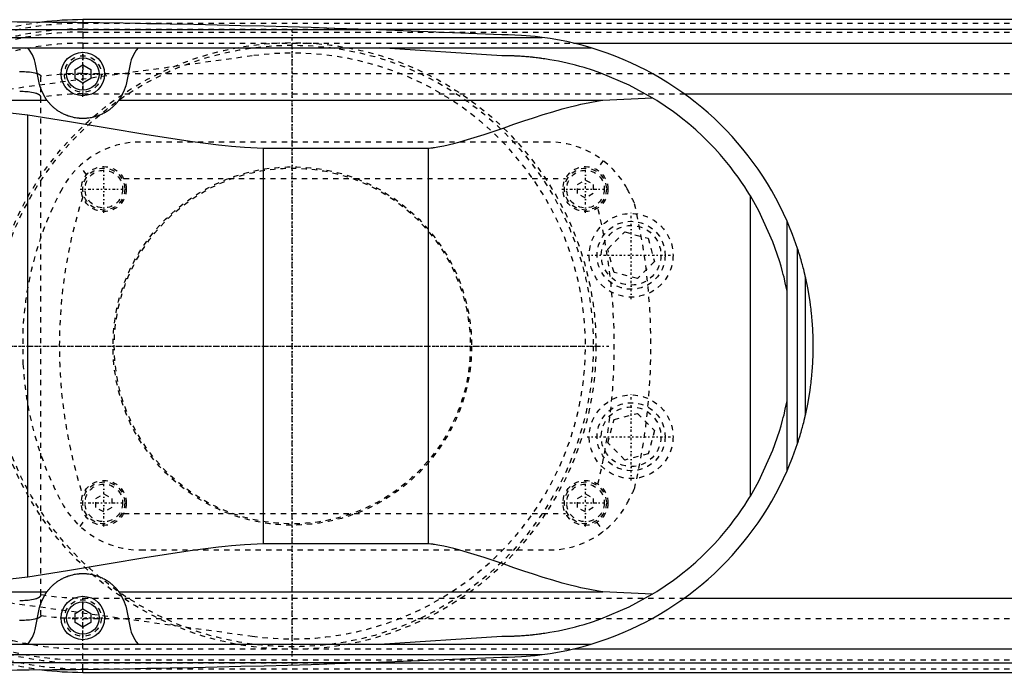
# Model space of a CAD drawing. Extents: x -702 to 174, y -90 to 90.
# Tile 9 of 13: x -452 to -264, y -62 to 62. Entities that reach past the tile are written whole.
import ezdxf

# ---------------------------------------------------------------- set-up
doc = ezdxf.new("R2010")
doc.units = 0
doc.linetypes.add('CENTER', pattern=[1.5, 0.45, -0.5, 0.05, -0.5])
doc.linetypes.add('DASHED', pattern=[2, 1, -1])
for name, color, linetype in [('AM_0', 7, 'CONTINUOUS'), ('AM_3', 7, 'DASHED'), ('AM_7', 7, 'CENTER')]:
    doc.layers.add(name, color=color, linetype=linetype)

msp = doc.modelspace()

# ---------------------------------------------------------------- linework, layer by layer
at = {"layer": 'AM_0', "color": 7, "linetype": 'CONTINUOUS'}
for p, q in [((50, 62.39), (-440, 62.39)), ((-440, 62.39), (-440, 61.82)), ((-531.04, 60.5), (-385.14, 60.5)), ((-387.95, 60.6), (50, 60.6)), ((-360, 59.5), (-385.14, 60.5)), ((-562.76, 59), (-352.3, 59)), ((-594.4, 57), (-342.93, 57)), ((-360, 55.5), (-383.32, 57)), ((-346.27, 57.89), (50, 57.89)), ((-448.33, 50.31), (-449.12, 54.2)), ((-441.5, 52.87), (-440, 53.73)), ((-441.5, 51.13), (-441.5, 52.87)), ((-440, 53.73), (-438.5, 52.87)), ((-438.5, 52.87), (-438.5, 51.13)), ((-430.88, 54.2), (-431.67, 50.31)), ((-440, 50.27), (-441.5, 51.13)), ((-438.5, 51.13), (-440, 50.27)), ((-340.66, 47), (-331.25, 47.47)), ((-325.1, 48.19), (50, 48.19)), ((-483.81, 47), (-446.87, 47)), ((-433.13, 47), (-340.66, 47)), ((-450.5, -44.22), (-450.5, 44.22)), ((-405.5, 37.8), (-374, 37.8)), ((-405.5, -37.8), (-405.5, 37.8)), ((-374, -37.8), (-374, 37.8)), ((-312.5, -28.71), (-312.5, 28.71)), ((-305.5, -23.87), (-305.5, 23.87)), ((-303.5, -18.65), (-303.5, 18.65)), ((-302, -13.28), (-302, 13.28)), ((-374, -37.8), (-405.5, -37.8)), ((-483.81, -47), (-446.87, -47)), ((-433.13, -47), (-340.66, -47)), ((-331.25, -47.47), (-340.66, -47)), ((-325.1, -48.19), (50, -48.19)), ((-449.12, -54.2), (-448.33, -50.31)), ((-441.5, -51.13), (-440, -50.27)), ((-440, -50.27), (-438.5, -51.13)), ((-431.67, -50.31), (-430.88, -54.2)), ((-441.5, -52.87), (-441.5, -51.13)), ((-438.5, -51.13), (-438.5, -52.87)), ((-440, -53.73), (-441.5, -52.87)), ((-438.5, -52.87), (-440, -53.73)), ((-383.32, -57), (-360, -55.5)), ((-594.4, -57), (-342.93, -57)), ((-346.27, -57.89), (50, -57.89)), ((-562.76, -59), (-352.3, -59)), ((-385.14, -60.5), (-360, -59.5)), ((-531.04, -60.5), (-385.14, -60.5)), ((-440, -62.39), (-440, -61.82)), ((-387.95, -60.6), (50, -60.6)), ((-440, -62.39), (50, -62.39))]:
    msp.add_line(p, q, dxfattribs=at)
for points in [[(-385.14, 60.5, 0), (-387.39, 60.58, 0), (-391.88, 60.72, 0), (-396.37, 60.86, 0), (-398.61, 60.93, 0), (-400.86, 61, 0), (-405.35, 61.12, 0), (-409.84, 61.24, 0), (-414.33, 61.34, 0), (-418.83, 61.44, 0), (-423.32, 61.53, 0), (-425.56, 61.58, 0), (-427.81, 61.62, 0), (-432.3, 61.69, 0), (-436.8, 61.76, 0), (-441.29, 61.82, 0), (-445.78, 61.87, 0), (-450.27, 61.91, 0), (-452.52, 61.93, 0), (-454.77, 61.95, 0), (-459.26, 61.97, 0), (-463.75, 61.99, 0), (-466, 62, 0)], [(-352.3, 59, 0), (-353.62, 59.16, 0), (-356.22, 59.38, 0), (-358.77, 59.49, 0), (-360, 59.5, 0)], [(-342.93, 57, 0), (-344.47, 57.44, 0), (-347.58, 58.19, 0), (-350.72, 58.77, 0), (-352.3, 59, 0)], [(-449.12, 54.2, 0), (-449.25, 54.71, 0), (-449.64, 55.69, 0), (-450.19, 56.59, 0), (-450.53, 57, 0)], [(-429.47, 57, 0), (-429.81, 56.59, 0), (-430.36, 55.69, 0), (-430.75, 54.71, 0), (-430.88, 54.2, 0)], [(-331.25, 47.47, 0), (-335.67, 49.88, 0), (-341.08, 52.17, 0), (-342.67, 52.72, 0), (-344.27, 53.22, 0), (-345.07, 53.46, 0), (-345.88, 53.68, 0), (-347.51, 54.08, 0), (-349.16, 54.43, 0), (-350.81, 54.73, 0), (-351.78, 54.89, 0), (-352.05, 54.93, 0), (-352.33, 54.97, 0), (-352.47, 54.99, 0), (-352.61, 55.01, 0), (-352.88, 55.04, 0), (-353.16, 55.08, 0), (-353.44, 55.11, 0), (-353.72, 55.14, 0), (-354, 55.17, 0), (-354.13, 55.19, 0), (-354.27, 55.2, 0), (-354.55, 55.23, 0), (-354.83, 55.26, 0), (-354.97, 55.27, 0), (-355.11, 55.28, 0), (-355.39, 55.31, 0), (-355.67, 55.33, 0), (-355.81, 55.34, 0), (-355.95, 55.35, 0), (-356.23, 55.37, 0), (-356.5, 55.39, 0), (-356.78, 55.41, 0), (-357.06, 55.42, 0), (-357.34, 55.44, 0), (-357.48, 55.44, 0), (-357.62, 55.45, 0), (-357.9, 55.46, 0), (-358.18, 55.47, 0), (-358.46, 55.48, 0), (-358.62, 55.48, 0), (-358.67, 55.48, 0), (-358.72, 55.49, 0), (-358.74, 55.49, 0), (-358.76, 55.49, 0), (-358.81, 55.49, 0), (-358.86, 55.49, 0), (-358.9, 55.49, 0), (-358.95, 55.49, 0), (-359, 55.49, 0), (-359.02, 55.49, 0), (-359.04, 55.49, 0), (-359.09, 55.49, 0), (-359.14, 55.49, 0), (-359.16, 55.49, 0), (-359.18, 55.49, 0), (-359.23, 55.49, 0), (-359.28, 55.5, 0), (-359.3, 55.5, 0), (-359.32, 55.5, 0), (-359.37, 55.5, 0), (-359.42, 55.5, 0), (-359.46, 55.5, 0), (-359.51, 55.5, 0), (-359.56, 55.5, 0), (-359.58, 55.5, 0), (-359.6, 55.5, 0), (-359.65, 55.5, 0), (-359.7, 55.5, 0), (-359.74, 55.5, 0), (-359.79, 55.5, 0), (-359.84, 55.5, 0), (-359.86, 55.5, 0), (-359.88, 55.5, 0), (-359.93, 55.5, 0), (-359.98, 55.5, 0), (-360, 55.5, 0)], [(-446.87, 47, 0), (-447.21, 47.5, 0), (-447.78, 48.57, 0), (-448.19, 49.72, 0), (-448.33, 50.31, 0)], [(-431.67, 50.31, 0), (-431.81, 49.72, 0), (-432.22, 48.57, 0), (-432.79, 47.5, 0), (-433.13, 47, 0)], [(-312.5, 28.71, 0), (-312.67, 28.99, 0), (-313.09, 29.66, 0), (-313.59, 30.43, 0), (-313.87, 30.85, 0), (-314.17, 31.3, 0), (-314.83, 32.25, 0), (-315.57, 33.26, 0), (-316.39, 34.33, 0), (-317.29, 35.44, 0), (-318.26, 36.58, 0), (-318.78, 37.16, 0), (-319.31, 37.74, 0), (-320.44, 38.92, 0), (-321.64, 40.11, 0), (-322.92, 41.3, 0), (-324.27, 42.47, 0), (-325.7, 43.63, 0), (-326.44, 44.2, 0), (-327.2, 44.77, 0), (-328.77, 45.88, 0), (-330.4, 46.95, 0), (-331.25, 47.47, 0)], [(-483.81, 47, 0), (-478.39, 46.72, 0), (-467.37, 45.92, 0), (-456.16, 44.84, 0), (-450.5, 44.22, 0)], [(-433.13, 47, 0), (-433.14, 46.98, 0), (-433.17, 46.93, 0), (-433.21, 46.89, 0), (-433.23, 46.86, 0), (-433.25, 46.84, 0), (-433.29, 46.78, 0), (-433.33, 46.73, 0), (-433.38, 46.67, 0), (-433.43, 46.61, 0), (-433.48, 46.55, 0), (-433.51, 46.51, 0), (-433.54, 46.48, 0), (-433.6, 46.41, 0), (-433.66, 46.34, 0), (-433.72, 46.27, 0), (-433.79, 46.19, 0), (-433.87, 46.11, 0), (-433.9, 46.08, 0), (-433.94, 46.04, 0), (-434.02, 45.96, 0), (-434.11, 45.87, 0), (-434.15, 45.83, 0), (-434.2, 45.79, 0), (-434.29, 45.71, 0), (-434.38, 45.62, 0), (-434.43, 45.58, 0), (-434.48, 45.53, 0), (-434.59, 45.45, 0), (-434.7, 45.36, 0), (-434.81, 45.27, 0), (-434.93, 45.18, 0), (-435.05, 45.09, 0), (-435.11, 45.05, 0), (-435.17, 45.01, 0), (-435.3, 44.92, 0), (-435.43, 44.83, 0), (-435.57, 44.75, 0), (-435.71, 44.66, 0), (-435.86, 44.58, 0), (-435.93, 44.54, 0), (-436.01, 44.5, 0), (-436.16, 44.42, 0), (-436.32, 44.34, 0), (-436.48, 44.26, 0), (-436.65, 44.19, 0), (-436.83, 44.11, 0), (-436.92, 44.08, 0), (-437.01, 44.04, 0), (-437.2, 43.97, 0), (-437.39, 43.91, 0), (-437.59, 43.85, 0), (-437.79, 43.79, 0), (-438, 43.74, 0), (-438.1, 43.72, 0), (-438.2, 43.69, 0), (-438.41, 43.65, 0), (-438.62, 43.61, 0), (-438.84, 43.58, 0), (-439.05, 43.55, 0), (-439.26, 43.53, 0), (-439.37, 43.52, 0), (-439.48, 43.52, 0), (-439.69, 43.51, 0), (-439.9, 43.5, 0), (-440, 43.5, 0), (-440.1, 43.5, 0), (-440.31, 43.51, 0), (-440.52, 43.52, 0), (-440.63, 43.52, 0), (-440.74, 43.53, 0), (-440.95, 43.55, 0), (-441.16, 43.58, 0), (-441.38, 43.61, 0), (-441.59, 43.65, 0), (-441.8, 43.69, 0), (-441.9, 43.72, 0), (-442, 43.74, 0), (-442.21, 43.79, 0), (-442.41, 43.85, 0), (-442.61, 43.91, 0), (-442.8, 43.97, 0), (-442.99, 44.04, 0), (-443.08, 44.08, 0), (-443.17, 44.11, 0), (-443.35, 44.19, 0), (-443.52, 44.26, 0), (-443.68, 44.34, 0), (-443.84, 44.42, 0), (-443.99, 44.5, 0), (-444.07, 44.54, 0), (-444.14, 44.58, 0), (-444.29, 44.66, 0), (-444.43, 44.75, 0), (-444.57, 44.83, 0), (-444.7, 44.92, 0), (-444.83, 45.01, 0), (-444.89, 45.05, 0), (-444.95, 45.09, 0), (-445.07, 45.18, 0), (-445.19, 45.27, 0), (-445.3, 45.36, 0), (-445.41, 45.45, 0), (-445.52, 45.53, 0), (-445.57, 45.58, 0), (-445.62, 45.62, 0), (-445.71, 45.71, 0), (-445.8, 45.79, 0), (-445.85, 45.83, 0), (-445.89, 45.87, 0), (-445.98, 45.96, 0), (-446.06, 46.04, 0), (-446.1, 46.08, 0), (-446.13, 46.11, 0), (-446.21, 46.19, 0), (-446.28, 46.27, 0), (-446.34, 46.34, 0), (-446.4, 46.41, 0), (-446.46, 46.48, 0), (-446.49, 46.51, 0), (-446.52, 46.55, 0), (-446.57, 46.61, 0), (-446.62, 46.67, 0), (-446.67, 46.73, 0), (-446.71, 46.78, 0), (-446.75, 46.84, 0), (-446.77, 46.86, 0), (-446.79, 46.89, 0), (-446.83, 46.93, 0), (-446.86, 46.98, 0), (-446.87, 47, 0)], [(-374, 37.8, 0), (-373.84, 37.82, 0), (-373.51, 37.86, 0), (-373.18, 37.91, 0), (-373.02, 37.93, 0), (-372.85, 37.96, 0), (-372.53, 38.01, 0), (-372.2, 38.06, 0), (-371.06, 38.28, 0), (-369.12, 38.73, 0), (-368.16, 38.99, 0), (-367.2, 39.26, 0), (-365.27, 39.84, 0), (-363.36, 40.46, 0), (-361.45, 41.09, 0), (-359.56, 41.74, 0), (-357.67, 42.39, 0), (-356.73, 42.71, 0), (-355.79, 43.02, 0), (-353.92, 43.64, 0), (-352.08, 44.24, 0), (-350.25, 44.8, 0), (-348.44, 45.32, 0), (-346.66, 45.79, 0), (-345.78, 46.01, 0), (-344.91, 46.22, 0), (-343.18, 46.58, 0), (-341.49, 46.88, 0), (-340.66, 47, 0)], [(-450.5, 44.22, 0), (-442.95, 43.01, 0), (-427.81, 40.46, 0), (-419.04, 39.12, 0), (-416.55, 38.79, 0), (-414.08, 38.49, 0), (-412.84, 38.35, 0), (-411.61, 38.23, 0), (-409.16, 38.02, 0), (-406.72, 37.86, 0), (-405.5, 37.8, 0)], [(-305.5, 10.49, 0), (-305.61, 11.02, 0), (-305.83, 12.09, 0), (-306.08, 13.15, 0), (-306.21, 13.68, 0), (-306.35, 14.21, 0), (-306.64, 15.26, 0), (-306.95, 16.3, 0), (-308.19, 19.91, 0), (-310.89, 25.86, 0), (-312.5, 28.71, 0)], [(-303.5, 18.65, 0), (-303.8, 19.54, 0), (-304.44, 21.29, 0), (-305.13, 23.02, 0), (-305.5, 23.87, 0)], [(-302, 13.28, 0), (-302, 13.28, 0), (-302, 13.28, 0), (-302, 13.28, 0), (-302, 13.28, 0), (-302, 13.28, 0), (-302, 13.28, 0), (-302, 13.29, 0), (-302, 13.29, 0), (-302, 13.29, 0), (-302, 13.29, 0), (-302, 13.29, 0), (-302, 13.29, 0), (-302, 13.3, 0), (-302.01, 13.3, 0), (-302.01, 13.3, 0), (-302.01, 13.31, 0), (-302.01, 13.31, 0), (-302.01, 13.31, 0), (-302.01, 13.31, 0), (-302.01, 13.31, 0), (-302.01, 13.32, 0), (-302.01, 13.32, 0), (-302.01, 13.33, 0), (-302.02, 13.35, 0), (-302.02, 13.38, 0), (-302.03, 13.41, 0), (-302.04, 13.45, 0), (-302.05, 13.48, 0), (-302.05, 13.5, 0), (-302.06, 13.52, 0), (-302.06, 13.56, 0), (-302.07, 13.59, 0), (-302.08, 13.63, 0), (-302.09, 13.67, 0), (-302.1, 13.71, 0), (-302.11, 13.74, 0), (-302.11, 13.76, 0), (-302.12, 13.8, 0), (-302.13, 13.84, 0), (-302.14, 13.87, 0), (-302.14, 13.89, 0), (-302.16, 13.94, 0), (-302.17, 13.98, 0), (-302.17, 14.01, 0), (-302.18, 14.03, 0), (-302.19, 14.08, 0), (-302.2, 14.13, 0), (-302.25, 14.31, 0), (-302.32, 14.62, 0), (-302.4, 14.93, 0), (-302.48, 15.24, 0), (-302.57, 15.54, 0), (-302.61, 15.7, 0), (-302.65, 15.85, 0), (-302.74, 16.17, 0), (-302.83, 16.49, 0), (-302.93, 16.81, 0), (-303.02, 17.14, 0), (-303.12, 17.48, 0), (-303.18, 17.64, 0), (-303.23, 17.81, 0), (-303.33, 18.15, 0), (-303.44, 18.49, 0), (-303.5, 18.65, 0)], [(-300.5, 0, 0), (-300.5, 0.01, 0), (-300.5, 0.03, 0), (-300.5, 0.05, 0), (-300.5, 0.06, 0), (-300.5, 0.07, 0), (-300.5, 0.09, 0), (-300.5, 0.11, 0), (-300.5, 0.13, 0), (-300.5, 0.15, 0), (-300.5, 0.18, 0), (-300.5, 0.19, 0), (-300.5, 0.2, 0), (-300.5, 0.22, 0), (-300.5, 0.24, 0), (-300.5, 0.26, 0), (-300.5, 0.28, 0), (-300.5, 0.3, 0), (-300.5, 0.31, 0), (-300.5, 0.32, 0), (-300.5, 0.34, 0), (-300.5, 0.36, 0), (-300.5, 0.37, 0), (-300.5, 0.38, 0), (-300.5, 0.4, 0), (-300.5, 0.42, 0), (-300.5, 0.43, 0), (-300.5, 0.44, 0), (-300.5, 0.46, 0), (-300.5, 0.49, 0), (-300.5, 0.51, 0), (-300.5, 0.53, 0), (-300.5, 0.55, 0), (-300.5, 0.56, 0), (-300.5, 0.57, 0), (-300.5, 0.59, 0), (-300.5, 0.61, 0), (-300.5, 0.68, 0), (-300.51, 0.81, 0), (-300.51, 0.93, 0), (-300.51, 1.05, 0), (-300.51, 1.12, 0), (-300.51, 1.18, 0), (-300.51, 1.3, 0), (-300.52, 1.43, 0), (-300.52, 1.55, 0), (-300.52, 1.67, 0), (-300.53, 1.8, 0), (-300.53, 1.86, 0), (-300.53, 1.92, 0), (-300.54, 2.05, 0), (-300.54, 2.17, 0), (-300.54, 2.23, 0), (-300.54, 2.29, 0), (-300.55, 2.42, 0), (-300.55, 2.54, 0), (-300.56, 2.6, 0), (-300.56, 2.66, 0), (-300.57, 2.79, 0), (-300.57, 2.91, 0), (-300.58, 3.04, 0), (-300.58, 3.16, 0), (-300.59, 3.28, 0), (-300.59, 3.35, 0), (-300.6, 3.41, 0), (-300.6, 3.53, 0), (-300.61, 3.65, 0), (-300.64, 4.09, 0), (-300.7, 4.83, 0), (-300.76, 5.57, 0), (-300.84, 6.31, 0), (-300.88, 6.68, 0), (-300.92, 7.05, 0), (-301.01, 7.79, 0), (-301.11, 8.52, 0), (-301.54, 11.09, 0), (-302, 13.28, 0)], [(-302, -13.28, 0), (-301.54, -11.09, 0), (-301.11, -8.52, 0), (-301.01, -7.79, 0), (-300.92, -7.05, 0), (-300.88, -6.68, 0), (-300.84, -6.31, 0), (-300.76, -5.57, 0), (-300.7, -4.83, 0), (-300.64, -4.09, 0), (-300.61, -3.65, 0), (-300.6, -3.53, 0), (-300.6, -3.41, 0), (-300.59, -3.35, 0), (-300.59, -3.28, 0), (-300.58, -3.16, 0), (-300.58, -3.04, 0), (-300.57, -2.91, 0), (-300.57, -2.79, 0), (-300.56, -2.66, 0), (-300.56, -2.6, 0), (-300.55, -2.54, 0), (-300.55, -2.42, 0), (-300.54, -2.29, 0), (-300.54, -2.23, 0), (-300.54, -2.17, 0), (-300.54, -2.05, 0), (-300.53, -1.92, 0), (-300.53, -1.86, 0), (-300.53, -1.8, 0), (-300.52, -1.67, 0), (-300.52, -1.55, 0), (-300.52, -1.43, 0), (-300.51, -1.3, 0), (-300.51, -1.18, 0), (-300.51, -1.12, 0), (-300.51, -1.05, 0), (-300.51, -0.93, 0), (-300.51, -0.81, 0), (-300.5, -0.68, 0), (-300.5, -0.56, 0), (-300.5, -0.49, 0), (-300.5, -0.46, 0), (-300.5, -0.44, 0), (-300.5, -0.43, 0), (-300.5, -0.42, 0), (-300.5, -0.4, 0), (-300.5, -0.38, 0), (-300.5, -0.37, 0), (-300.5, -0.36, 0), (-300.5, -0.34, 0), (-300.5, -0.32, 0), (-300.5, -0.31, 0), (-300.5, -0.3, 0), (-300.5, -0.28, 0), (-300.5, -0.26, 0), (-300.5, -0.24, 0), (-300.5, -0.22, 0), (-300.5, -0.2, 0), (-300.5, -0.19, 0), (-300.5, -0.18, 0), (-300.5, -0.15, 0), (-300.5, -0.13, 0), (-300.5, -0.11, 0), (-300.5, -0.09, 0), (-300.5, -0.07, 0), (-300.5, -0.06, 0), (-300.5, -0.05, 0), (-300.5, -0.03, 0), (-300.5, -0.01, 0), (-300.5, 0, 0)], [(-312.5, -28.71, 0), (-310.89, -25.86, 0), (-308.19, -19.91, 0), (-306.95, -16.3, 0), (-306.64, -15.26, 0), (-306.35, -14.21, 0), (-306.21, -13.68, 0), (-306.08, -13.15, 0), (-305.83, -12.09, 0), (-305.61, -11.02, 0), (-305.5, -10.49, 0)], [(-303.5, -18.65, 0), (-303.44, -18.49, 0), (-303.33, -18.15, 0), (-303.23, -17.81, 0), (-303.18, -17.64, 0), (-303.12, -17.48, 0), (-303.02, -17.14, 0), (-302.93, -16.81, 0), (-302.83, -16.49, 0), (-302.74, -16.17, 0), (-302.65, -15.85, 0), (-302.61, -15.7, 0), (-302.57, -15.54, 0), (-302.48, -15.24, 0), (-302.4, -14.93, 0), (-302.32, -14.62, 0), (-302.25, -14.31, 0), (-302.2, -14.13, 0), (-302.19, -14.08, 0), (-302.18, -14.03, 0), (-302.17, -14.01, 0), (-302.17, -13.98, 0), (-302.16, -13.94, 0), (-302.14, -13.89, 0), (-302.14, -13.87, 0), (-302.13, -13.84, 0), (-302.12, -13.8, 0), (-302.11, -13.76, 0), (-302.11, -13.74, 0), (-302.1, -13.71, 0), (-302.09, -13.67, 0), (-302.08, -13.63, 0), (-302.07, -13.59, 0), (-302.06, -13.56, 0), (-302.06, -13.52, 0), (-302.05, -13.5, 0), (-302.05, -13.48, 0), (-302.04, -13.45, 0), (-302.03, -13.41, 0), (-302.02, -13.38, 0), (-302.02, -13.35, 0), (-302.01, -13.33, 0), (-302.01, -13.32, 0), (-302.01, -13.32, 0), (-302.01, -13.31, 0), (-302.01, -13.31, 0), (-302.01, -13.31, 0), (-302.01, -13.31, 0), (-302.01, -13.31, 0), (-302.01, -13.3, 0), (-302.01, -13.3, 0), (-302, -13.3, 0), (-302, -13.29, 0), (-302, -13.29, 0), (-302, -13.29, 0), (-302, -13.29, 0), (-302, -13.29, 0), (-302, -13.29, 0), (-302, -13.28, 0), (-302, -13.28, 0), (-302, -13.28, 0), (-302, -13.28, 0), (-302, -13.28, 0), (-302, -13.28, 0), (-302, -13.28, 0)], [(-305.5, -23.87, 0), (-305.13, -23.02, 0), (-304.44, -21.29, 0), (-303.8, -19.54, 0), (-303.5, -18.65, 0)], [(-331.25, -47.47, 0), (-330.4, -46.95, 0), (-328.77, -45.88, 0), (-327.2, -44.77, 0), (-326.44, -44.2, 0), (-325.7, -43.63, 0), (-324.27, -42.47, 0), (-322.92, -41.3, 0), (-321.64, -40.11, 0), (-320.44, -38.92, 0), (-319.31, -37.74, 0), (-318.78, -37.16, 0), (-318.26, -36.58, 0), (-317.29, -35.44, 0), (-316.39, -34.33, 0), (-315.57, -33.26, 0), (-314.83, -32.25, 0), (-314.17, -31.3, 0), (-313.87, -30.85, 0), (-313.59, -30.43, 0), (-313.09, -29.66, 0), (-312.67, -28.99, 0), (-312.5, -28.71, 0)], [(-405.5, -37.8, 0), (-406.72, -37.86, 0), (-409.16, -38.02, 0), (-411.61, -38.23, 0), (-412.84, -38.35, 0), (-414.08, -38.49, 0), (-416.55, -38.79, 0), (-419.04, -39.12, 0), (-427.81, -40.46, 0), (-442.95, -43.01, 0), (-450.5, -44.22, 0)], [(-340.66, -47, 0), (-341.49, -46.88, 0), (-343.18, -46.58, 0), (-344.91, -46.22, 0), (-345.78, -46.01, 0), (-346.66, -45.79, 0), (-348.44, -45.32, 0), (-350.25, -44.8, 0), (-352.08, -44.24, 0), (-353.92, -43.64, 0), (-355.79, -43.02, 0), (-356.73, -42.71, 0), (-357.67, -42.39, 0), (-359.56, -41.74, 0), (-361.45, -41.09, 0), (-363.36, -40.46, 0), (-365.27, -39.84, 0), (-367.2, -39.26, 0), (-368.16, -38.99, 0), (-369.12, -38.73, 0), (-371.06, -38.28, 0), (-372.2, -38.06, 0), (-372.53, -38.01, 0), (-372.85, -37.96, 0), (-373.02, -37.93, 0), (-373.18, -37.91, 0), (-373.51, -37.86, 0), (-373.84, -37.82, 0), (-374, -37.8, 0)], [(-450.5, -44.22, 0), (-456.16, -44.84, 0), (-467.37, -45.92, 0), (-478.39, -46.72, 0), (-483.81, -47, 0)], [(-446.87, -47, 0), (-446.86, -46.98, 0), (-446.83, -46.93, 0), (-446.79, -46.89, 0), (-446.77, -46.86, 0), (-446.75, -46.84, 0), (-446.71, -46.78, 0), (-446.67, -46.73, 0), (-446.62, -46.67, 0), (-446.57, -46.61, 0), (-446.52, -46.55, 0), (-446.49, -46.51, 0), (-446.46, -46.48, 0), (-446.4, -46.41, 0), (-446.34, -46.34, 0), (-446.28, -46.27, 0), (-446.21, -46.19, 0), (-446.13, -46.11, 0), (-446.1, -46.08, 0), (-446.06, -46.04, 0), (-445.98, -45.96, 0), (-445.89, -45.87, 0), (-445.85, -45.83, 0), (-445.8, -45.79, 0), (-445.71, -45.71, 0), (-445.62, -45.62, 0), (-445.57, -45.58, 0), (-445.52, -45.53, 0), (-445.41, -45.45, 0), (-445.3, -45.36, 0), (-445.19, -45.27, 0), (-445.07, -45.18, 0), (-444.95, -45.09, 0), (-444.89, -45.05, 0), (-444.83, -45.01, 0), (-444.7, -44.92, 0), (-444.57, -44.83, 0), (-444.43, -44.75, 0), (-444.29, -44.66, 0), (-444.14, -44.58, 0), (-444.07, -44.54, 0), (-443.99, -44.5, 0), (-443.84, -44.42, 0), (-443.68, -44.34, 0), (-443.52, -44.26, 0), (-443.35, -44.19, 0), (-443.17, -44.11, 0), (-443.08, -44.08, 0), (-442.99, -44.04, 0), (-442.8, -43.97, 0), (-442.61, -43.91, 0), (-442.41, -43.85, 0), (-442.21, -43.79, 0), (-442, -43.74, 0), (-441.9, -43.72, 0), (-441.8, -43.69, 0), (-441.59, -43.65, 0), (-441.38, -43.61, 0), (-441.16, -43.58, 0), (-440.95, -43.55, 0), (-440.74, -43.53, 0), (-440.63, -43.52, 0), (-440.52, -43.52, 0), (-440.31, -43.51, 0), (-440.1, -43.5, 0), (-440, -43.5, 0), (-439.9, -43.5, 0), (-439.69, -43.51, 0), (-439.48, -43.52, 0), (-439.37, -43.52, 0), (-439.26, -43.53, 0), (-439.05, -43.55, 0), (-438.84, -43.58, 0), (-438.62, -43.61, 0), (-438.41, -43.65, 0), (-438.2, -43.69, 0), (-438.1, -43.72, 0), (-438, -43.74, 0), (-437.79, -43.79, 0), (-437.59, -43.85, 0), (-437.39, -43.91, 0), (-437.2, -43.97, 0), (-437.01, -44.04, 0), (-436.92, -44.08, 0), (-436.83, -44.11, 0), (-436.65, -44.19, 0), (-436.48, -44.26, 0), (-436.32, -44.34, 0), (-436.16, -44.42, 0), (-436.01, -44.5, 0), (-435.93, -44.54, 0), (-435.86, -44.58, 0), (-435.71, -44.66, 0), (-435.57, -44.75, 0), (-435.43, -44.83, 0), (-435.3, -44.92, 0), (-435.17, -45.01, 0), (-435.11, -45.05, 0), (-435.05, -45.09, 0), (-434.93, -45.18, 0), (-434.81, -45.27, 0), (-434.7, -45.36, 0), (-434.59, -45.45, 0), (-434.48, -45.53, 0), (-434.43, -45.58, 0), (-434.38, -45.62, 0), (-434.29, -45.71, 0), (-434.2, -45.79, 0), (-434.15, -45.83, 0), (-434.11, -45.87, 0), (-434.02, -45.96, 0), (-433.94, -46.04, 0), (-433.9, -46.08, 0), (-433.87, -46.11, 0), (-433.79, -46.19, 0), (-433.72, -46.27, 0), (-433.66, -46.34, 0), (-433.6, -46.41, 0), (-433.54, -46.48, 0), (-433.51, -46.51, 0), (-433.48, -46.55, 0), (-433.43, -46.61, 0), (-433.38, -46.67, 0), (-433.33, -46.73, 0), (-433.29, -46.78, 0), (-433.25, -46.84, 0), (-433.23, -46.86, 0), (-433.21, -46.89, 0), (-433.17, -46.93, 0), (-433.14, -46.98, 0), (-433.13, -47, 0)], [(-448.33, -50.31, 0), (-448.19, -49.72, 0), (-447.78, -48.57, 0), (-447.21, -47.5, 0), (-446.87, -47, 0)], [(-433.13, -47, 0), (-432.79, -47.5, 0), (-432.22, -48.57, 0), (-431.81, -49.72, 0), (-431.67, -50.31, 0)], [(-360, -55.5, 0), (-359.98, -55.5, 0), (-359.93, -55.5, 0), (-359.88, -55.5, 0), (-359.86, -55.5, 0), (-359.84, -55.5, 0), (-359.79, -55.5, 0), (-359.74, -55.5, 0), (-359.7, -55.5, 0), (-359.65, -55.5, 0), (-359.6, -55.5, 0), (-359.58, -55.5, 0), (-359.56, -55.5, 0), (-359.51, -55.5, 0), (-359.46, -55.5, 0), (-359.42, -55.5, 0), (-359.37, -55.5, 0), (-359.32, -55.5, 0), (-359.3, -55.5, 0), (-359.28, -55.5, 0), (-359.23, -55.49, 0), (-359.18, -55.49, 0), (-359.16, -55.49, 0), (-359.14, -55.49, 0), (-359.09, -55.49, 0), (-359.04, -55.49, 0), (-359.02, -55.49, 0), (-359, -55.49, 0), (-358.95, -55.49, 0), (-358.9, -55.49, 0), (-358.86, -55.49, 0), (-358.81, -55.49, 0), (-358.76, -55.49, 0), (-358.74, -55.49, 0), (-358.72, -55.49, 0), (-358.67, -55.48, 0), (-358.62, -55.48, 0), (-358.46, -55.48, 0), (-358.18, -55.47, 0), (-357.9, -55.46, 0), (-357.62, -55.45, 0), (-357.48, -55.44, 0), (-357.34, -55.44, 0), (-357.06, -55.42, 0), (-356.78, -55.41, 0), (-356.5, -55.39, 0), (-356.23, -55.37, 0), (-355.95, -55.35, 0), (-355.81, -55.34, 0), (-355.67, -55.33, 0), (-355.39, -55.31, 0), (-355.11, -55.28, 0), (-354.97, -55.27, 0), (-354.83, -55.26, 0), (-354.55, -55.23, 0), (-354.27, -55.2, 0), (-354.13, -55.19, 0), (-354, -55.17, 0), (-353.72, -55.14, 0), (-353.44, -55.11, 0), (-353.16, -55.08, 0), (-352.88, -55.04, 0), (-352.61, -55.01, 0), (-352.47, -54.99, 0), (-352.33, -54.97, 0), (-352.05, -54.93, 0), (-351.78, -54.89, 0), (-350.81, -54.73, 0), (-349.16, -54.43, 0), (-347.51, -54.08, 0), (-345.88, -53.68, 0), (-345.07, -53.46, 0), (-344.27, -53.22, 0), (-342.67, -52.72, 0), (-341.08, -52.17, 0), (-335.67, -49.88, 0), (-331.25, -47.47, 0)], [(-450.53, -57, 0), (-450.19, -56.59, 0), (-449.64, -55.69, 0), (-449.25, -54.71, 0), (-449.12, -54.2, 0)], [(-430.88, -54.2, 0), (-430.75, -54.71, 0), (-430.36, -55.69, 0), (-429.81, -56.59, 0), (-429.47, -57, 0)], [(-352.3, -59, 0), (-350.72, -58.77, 0), (-347.58, -58.19, 0), (-344.47, -57.44, 0), (-342.93, -57, 0)], [(-360, -59.5, 0), (-358.77, -59.49, 0), (-356.22, -59.38, 0), (-353.62, -59.16, 0), (-352.3, -59, 0)], [(-466, -62, 0), (-463.75, -61.99, 0), (-459.26, -61.97, 0), (-454.77, -61.95, 0), (-452.52, -61.93, 0), (-450.27, -61.91, 0), (-445.78, -61.87, 0), (-441.29, -61.82, 0), (-436.8, -61.76, 0), (-432.3, -61.69, 0), (-427.81, -61.62, 0), (-425.56, -61.58, 0), (-423.32, -61.53, 0), (-418.83, -61.44, 0), (-414.33, -61.34, 0), (-409.84, -61.24, 0), (-405.35, -61.12, 0), (-400.86, -61, 0), (-398.61, -60.93, 0), (-396.37, -60.86, 0), (-391.88, -60.72, 0), (-387.39, -60.58, 0), (-385.14, -60.5, 0)]]:
    msp.add_polyline3d(points, dxfattribs=at)
for centre, radius in [((-440, 52), 4.15), ((-440, 52), 3.1), ((-440, -52), 4.15), ((-440, -52), 3.1)]:
    msp.add_circle(centre, radius, dxfattribs=at)
for centre, radius, start, end in [((-440, 0), 62.39, 90, 97.236), ((-360, 0), 59.5, 23.6567, 73.3321), ((-360, 0), 59.5, 286.6679, 336.3433), ((-440, 0), 62.39, 262.764, 270)]:
    msp.add_arc(centre, radius, start, end, dxfattribs=at)
at = {"layer": 'AM_3', "color": 6, "linetype": 'DASHED'}
for p, q in [((-440, 61.82), (-440, 48.19)), ((-440, 61.72), (50, 61.72)), ((-440, 60.6), (-387.95, 60.6)), ((-440, 60.02), (50, 60.02)), ((-440, 57.89), (-346.27, 57.89)), ((-407.66, 55.47), (-460.01, 48.25)), ((-448, -51.49), (-448, 51.49)), ((-440, 52.11), (50, 52.11)), ((-440, 48.19), (-325.1, 48.19)), ((-351, 39), (-429, 39)), ((-439.33, 32.73), (-440.54, 34.48)), ((-340.59, 35.44), (-341.85, 33.72)), ((-432.19, 32), (-347.81, 32)), ((-345.5, 30.87), (-344, 31.73)), ((-345.5, 29.13), (-345.5, 30.87)), ((-344, 31.73), (-342.5, 30.87)), ((-342.5, 30.87), (-342.5, 29.13)), ((-344, 28.27), (-345.5, 29.13)), ((-342.5, 29.13), (-344, 28.27)), ((-339.74, 18.54), (-336.48, 21.8)), ((-336.48, 21.8), (-332.02, 20.61)), ((-332.02, 20.61), (-330.82, 16.15)), ((-338.55, 14.07), (-339.74, 18.54)), ((-330.82, 16.15), (-334.09, 12.88)), ((-334.09, 12.88), (-338.55, 14.07)), ((-338.55, -14.07), (-334.09, -12.88)), ((-334.09, -12.88), (-330.82, -16.15)), ((-339.74, -18.54), (-338.55, -14.07)), ((-330.82, -16.15), (-332.02, -20.61)), ((-336.48, -21.8), (-339.74, -18.54)), ((-332.02, -20.61), (-336.48, -21.8)), ((-437.5, -29.13), (-436, -28.27)), ((-437.5, -30.87), (-437.5, -29.13)), ((-436, -28.27), (-434.5, -29.13)), ((-434.5, -29.13), (-434.5, -30.87)), ((-345.5, -29.13), (-344, -28.27)), ((-345.5, -30.87), (-345.5, -29.13)), ((-344, -28.27), (-342.5, -29.13)), ((-342.5, -29.13), (-342.5, -30.87)), ((-436, -31.73), (-437.5, -30.87)), ((-434.5, -30.87), (-436, -31.73)), ((-344, -31.73), (-345.5, -30.87)), ((-342.5, -30.87), (-344, -31.73)), ((-440.54, -34.48), (-439.33, -32.73)), ((-432.19, -32), (-347.81, -32)), ((-341.85, -33.72), (-340.59, -35.44)), ((-429, -39), (-351, -39)), ((-460.01, -48.25), (-407.66, -55.47)), ((-440, -61.82), (-440, -48.19)), ((-440, -48.19), (-325.1, -48.19)), ((-440, -52.11), (50, -52.11)), ((-440, -57.89), (-346.27, -57.89)), ((-440, -60.02), (50, -60.02)), ((-440, -60.6), (-387.95, -60.6)), ((-440, -61.72), (50, -61.72))]:
    msp.add_line(p, q, dxfattribs=at)
for points in [[(-452.09, 52.45, 0), (-451.77, 52.45, 0), (-451.44, 52.45, 0), (-451.12, 52.45, 0), (-450.81, 52.43, 0), (-450.65, 52.42, 0), (-450.49, 52.41, 0), (-450.18, 52.39, 0), (-449.84, 52.35, 0), (-449.51, 52.3, 0), (-449.17, 52.23, 0), (-448.99, 52.19, 0), (-448.93, 52.17, 0), (-448.88, 52.16, 0), (-448.86, 52.15, 0), (-448.83, 52.15, 0), (-448.78, 52.13, 0), (-448.73, 52.11, 0), (-448.71, 52.1, 0), (-448.68, 52.1, 0), (-448.63, 52.08, 0), (-448.58, 52.06, 0), (-448.55, 52.05, 0), (-448.53, 52.04, 0), (-448.48, 52.01, 0), (-448.42, 51.99, 0), (-448.37, 51.96, 0), (-448.33, 51.93, 0), (-448.28, 51.91, 0), (-448.26, 51.89, 0), (-448.24, 51.87, 0), (-448.19, 51.84, 0), (-448.17, 51.82, 0), (-448.16, 51.82, 0), (-448.16, 51.81, 0), (-448.15, 51.81, 0), (-448.15, 51.8, 0), (-448.14, 51.8, 0), (-448.14, 51.79, 0), (-448.13, 51.78, 0), (-448.12, 51.78, 0), (-448.12, 51.77, 0), (-448.11, 51.77, 0), (-448.11, 51.76, 0), (-448.1, 51.76, 0), (-448.1, 51.75, 0), (-448.09, 51.74, 0), (-448.09, 51.73, 0), (-448.08, 51.73, 0), (-448.08, 51.72, 0), (-448.08, 51.72, 0), (-448.07, 51.71, 0), (-448.07, 51.7, 0), (-448.06, 51.7, 0), (-448.06, 51.69, 0), (-448.05, 51.68, 0), (-448.05, 51.68, 0), (-448.05, 51.67, 0), (-448.04, 51.67, 0), (-448.04, 51.66, 0), (-448.04, 51.65, 0), (-448.04, 51.65, 0), (-448.03, 51.64, 0), (-448.03, 51.63, 0), (-448.03, 51.63, 0), (-448.02, 51.62, 0), (-448.02, 51.61, 0), (-448.02, 51.6, 0), (-448.02, 51.6, 0), (-448.01, 51.59, 0), (-448.01, 51.58, 0), (-448.01, 51.57, 0), (-448.01, 51.57, 0), (-448.01, 51.56, 0), (-448.01, 51.55, 0), (-448, 51.54, 0), (-448, 51.53, 0), (-448, 51.53, 0), (-448, 51.52, 0), (-448, 51.52, 0), (-448, 51.51, 0), (-448, 51.5, 0), (-448, 51.49, 0)], [(-448, 47.52, 0), (-448, 47.53, 0), (-448, 47.54, 0), (-448, 47.55, 0), (-448, 47.55, 0), (-448, 47.56, 0), (-448, 47.57, 0), (-448, 47.57, 0), (-448, 47.58, 0), (-448.01, 47.59, 0), (-448.01, 47.6, 0), (-448.01, 47.61, 0), (-448.01, 47.61, 0), (-448.01, 47.62, 0), (-448.01, 47.63, 0), (-448.02, 47.64, 0), (-448.02, 47.65, 0), (-448.02, 47.66, 0), (-448.02, 47.66, 0), (-448.02, 47.67, 0), (-448.03, 47.67, 0), (-448.03, 47.68, 0), (-448.03, 47.69, 0), (-448.03, 47.69, 0), (-448.04, 47.7, 0), (-448.04, 47.71, 0), (-448.04, 47.71, 0), (-448.04, 47.72, 0), (-448.05, 47.73, 0), (-448.05, 47.73, 0), (-448.06, 47.74, 0), (-448.06, 47.75, 0), (-448.07, 47.76, 0), (-448.07, 47.76, 0), (-448.07, 47.77, 0), (-448.07, 47.78, 0), (-448.08, 47.78, 0), (-448.08, 47.79, 0), (-448.09, 47.8, 0), (-448.09, 47.81, 0), (-448.1, 47.81, 0), (-448.1, 47.81, 0), (-448.11, 47.82, 0), (-448.11, 47.83, 0), (-448.12, 47.83, 0), (-448.12, 47.84, 0), (-448.13, 47.85, 0), (-448.13, 47.85, 0), (-448.13, 47.86, 0), (-448.14, 47.86, 0), (-448.15, 47.87, 0), (-448.17, 47.89, 0), (-448.21, 47.93, 0), (-448.23, 47.95, 0), (-448.25, 47.97, 0), (-448.3, 48, 0), (-448.34, 48.03, 0), (-448.39, 48.06, 0), (-448.44, 48.09, 0), (-448.49, 48.11, 0), (-448.51, 48.13, 0), (-448.54, 48.14, 0), (-448.59, 48.16, 0), (-448.64, 48.19, 0), (-448.67, 48.2, 0), (-448.69, 48.21, 0), (-448.75, 48.23, 0), (-448.8, 48.25, 0), (-448.82, 48.26, 0), (-448.85, 48.27, 0), (-448.9, 48.28, 0), (-448.95, 48.3, 0), (-449.13, 48.35, 0), (-449.46, 48.43, 0), (-449.8, 48.49, 0), (-450.14, 48.54, 0), (-450.46, 48.57, 0), (-450.62, 48.58, 0), (-450.78, 48.6, 0), (-451.1, 48.62, 0), (-451.42, 48.63, 0), (-451.74, 48.63, 0), (-452.07, 48.63, 0)], [(-452.07, -48.63, 0), (-451.74, -48.63, 0), (-451.42, -48.63, 0), (-451.1, -48.62, 0), (-450.78, -48.6, 0), (-450.62, -48.58, 0), (-450.46, -48.57, 0), (-450.14, -48.54, 0), (-449.8, -48.49, 0), (-449.46, -48.43, 0), (-449.13, -48.35, 0), (-448.95, -48.3, 0), (-448.9, -48.28, 0), (-448.85, -48.27, 0), (-448.82, -48.26, 0), (-448.8, -48.25, 0), (-448.75, -48.23, 0), (-448.69, -48.21, 0), (-448.67, -48.2, 0), (-448.64, -48.19, 0), (-448.59, -48.16, 0), (-448.54, -48.14, 0), (-448.51, -48.13, 0), (-448.49, -48.11, 0), (-448.44, -48.09, 0), (-448.39, -48.06, 0), (-448.34, -48.03, 0), (-448.3, -48, 0), (-448.25, -47.97, 0), (-448.23, -47.95, 0), (-448.21, -47.93, 0), (-448.19, -47.91, 0), (-448.18, -47.9, 0), (-448.17, -47.9, 0), (-448.17, -47.89, 0), (-448.17, -47.89, 0), (-448.16, -47.88, 0), (-448.15, -47.88, 0), (-448.15, -47.87, 0), (-448.14, -47.86, 0), (-448.13, -47.86, 0), (-448.13, -47.85, 0), (-448.13, -47.85, 0), (-448.12, -47.84, 0), (-448.12, -47.83, 0), (-448.11, -47.83, 0), (-448.11, -47.82, 0), (-448.1, -47.81, 0), (-448.1, -47.81, 0), (-448.09, -47.81, 0), (-448.09, -47.8, 0), (-448.08, -47.79, 0), (-448.08, -47.78, 0), (-448.07, -47.78, 0), (-448.07, -47.77, 0), (-448.07, -47.76, 0), (-448.07, -47.76, 0), (-448.06, -47.75, 0), (-448.06, -47.74, 0), (-448.05, -47.73, 0), (-448.05, -47.73, 0), (-448.04, -47.72, 0), (-448.04, -47.71, 0), (-448.04, -47.71, 0), (-448.04, -47.7, 0), (-448.03, -47.69, 0), (-448.03, -47.69, 0), (-448.03, -47.68, 0), (-448.03, -47.67, 0), (-448.02, -47.67, 0), (-448.02, -47.66, 0), (-448.02, -47.66, 0), (-448.02, -47.65, 0), (-448.02, -47.64, 0), (-448.01, -47.63, 0), (-448.01, -47.62, 0), (-448.01, -47.61, 0), (-448.01, -47.61, 0), (-448.01, -47.6, 0), (-448.01, -47.59, 0), (-448, -47.58, 0), (-448, -47.57, 0), (-448, -47.57, 0), (-448, -47.56, 0), (-448, -47.55, 0), (-448, -47.55, 0), (-448, -47.54, 0), (-448, -47.53, 0), (-448, -47.52, 0)], [(-448, -51.49, 0), (-448, -51.5, 0), (-448, -51.51, 0), (-448, -51.52, 0), (-448, -51.52, 0), (-448, -51.53, 0), (-448, -51.53, 0), (-448, -51.54, 0), (-448.01, -51.55, 0), (-448.01, -51.56, 0), (-448.01, -51.57, 0), (-448.01, -51.57, 0), (-448.01, -51.58, 0), (-448.01, -51.59, 0), (-448.02, -51.6, 0), (-448.02, -51.6, 0), (-448.02, -51.61, 0), (-448.02, -51.62, 0), (-448.03, -51.63, 0), (-448.03, -51.63, 0), (-448.03, -51.64, 0), (-448.04, -51.65, 0), (-448.04, -51.65, 0), (-448.04, -51.66, 0), (-448.04, -51.67, 0), (-448.05, -51.67, 0), (-448.05, -51.68, 0), (-448.05, -51.68, 0), (-448.06, -51.69, 0), (-448.06, -51.7, 0), (-448.07, -51.7, 0), (-448.07, -51.71, 0), (-448.08, -51.72, 0), (-448.08, -51.72, 0), (-448.08, -51.73, 0), (-448.09, -51.73, 0), (-448.09, -51.74, 0), (-448.1, -51.75, 0), (-448.1, -51.76, 0), (-448.11, -51.76, 0), (-448.11, -51.77, 0), (-448.12, -51.77, 0), (-448.12, -51.78, 0), (-448.13, -51.78, 0), (-448.14, -51.79, 0), (-448.14, -51.8, 0), (-448.15, -51.8, 0), (-448.15, -51.81, 0), (-448.16, -51.81, 0), (-448.16, -51.82, 0), (-448.17, -51.82, 0), (-448.19, -51.84, 0), (-448.24, -51.87, 0), (-448.26, -51.89, 0), (-448.28, -51.91, 0), (-448.33, -51.93, 0), (-448.37, -51.96, 0), (-448.42, -51.99, 0), (-448.48, -52.01, 0), (-448.53, -52.04, 0), (-448.55, -52.05, 0), (-448.58, -52.06, 0), (-448.63, -52.08, 0), (-448.68, -52.1, 0), (-448.71, -52.1, 0), (-448.73, -52.11, 0), (-448.78, -52.13, 0), (-448.83, -52.15, 0), (-448.86, -52.15, 0), (-448.88, -52.16, 0), (-448.93, -52.17, 0), (-448.99, -52.19, 0), (-449.17, -52.23, 0), (-449.51, -52.3, 0), (-449.84, -52.35, 0), (-450.18, -52.39, 0), (-450.49, -52.41, 0), (-450.65, -52.42, 0), (-450.81, -52.43, 0), (-451.12, -52.45, 0), (-451.44, -52.45, 0), (-451.77, -52.45, 0), (-452.09, -52.45, 0)]]:
    msp.add_polyline3d(points, dxfattribs=at)
for centre, radius in [((-400, 0), 58), ((-400, 0), 57.5), ((-440, 52), 3.5), ((-436, 30), 4.3), ((-436, 30), 4), ((-400, 0), 34.25), ((-400, 0), 34.25), ((-400, 0), 34), ((-344, 30), 4.3), ((-344, 30), 4), ((-436, 30), 3.6), ((-344, 30), 3.6), ((-335.28, 17.34), 8), ((-335.28, 17.34), 6.5), ((-335.28, 17.34), 5.7), ((-335.28, -17.34), 8), ((-335.28, -17.34), 6.5), ((-335.28, -17.34), 5.7), ((-436, -30), 4.3), ((-436, -30), 4), ((-344, -30), 4.3), ((-344, -30), 4), ((-436, -30), 3.6), ((-344, -30), 3.6), ((-440, -52), 3.5)]:
    msp.add_circle(centre, radius, dxfattribs=at)
for centre, radius, start, end in [((-440, 0), 62.39, 97.236, 108.6977), ((-440, 0), 61.72, 90, 108.9064), ((-440, 0), 60.6, 90, 109.2721), ((-440, 0), 60.02, 90, 108.4632), ((-440, 0), 57.89, 90, 109.4116), ((-400, 0), 56, 262.1432, 97.8568), ((-440, 0), 52.11, 90, 98.8311), ((-440, 0), 48.19, 90, 99.5555), ((-429, 22), 17, 90, 151.7631), ((-351, 22), 17, 28.2369, 90), ((-388.03, 0), 63.5, 151.7631, 176.9179), ((-351.5, 0), 93, 162.1586, 197.8414), ((-391.97, 0), 63.5, 25.5128, 28.2369), ((-451.5, 0), 113, 346.4829, 13.5171), ((-451.5, 0), 120, 346.8254, 13.1746), ((-351.5, 0), 100, 178.0435, 181.9565), ((-388.03, 0), 63.5, 183.0821, 208.2369), ((-391.97, 0), 63.5, 331.7631, 334.4872), ((-429, -22), 17, 208.2369, 270), ((-351, -22), 17, 270, 331.7631), ((-440, 0), 48.19, 260.4445, 270), ((-440, 0), 52.11, 261.1689, 270), ((-440, 0), 57.89, 250.5884, 270), ((-440, 0), 60.6, 250.7279, 270), ((-440, 0), 60.02, 251.5368, 270), ((-440, 0), 61.72, 251.0936, 270), ((-440, 0), 62.39, 251.3023, 262.764)]:
    msp.add_arc(centre, radius, start, end, dxfattribs=at)
at = {"layer": 'AM_7', "color": 4, "linetype": 'CENTER'}
for p, q in [((-400, -60.9), (-400, 60.9)), ((-400, -58.8), (-400, 58.8)), ((-440, 47.64), (-440, 56.36)), ((-444.36, 52), (-435.64, 52)), ((-436, 25.48), (-436, 34.52)), ((-344, 25.48), (-344, 34.52)), ((-440.51, 30), (-431.49, 30)), ((-348.51, 30), (-339.49, 30)), ((-335.28, 8.94), (-335.28, 25.74)), ((-343.68, 17.34), (-326.88, 17.34)), ((-475.4, 0), (-341.2, 0)), ((-460.9, 0), (-339.1, 0)), ((-335.28, -25.74), (-335.28, -8.94)), ((-343.68, -17.34), (-326.88, -17.34)), ((-436, -34.52), (-436, -25.48)), ((-344, -34.52), (-344, -25.48)), ((-440.51, -30), (-431.49, -30)), ((-348.51, -30), (-339.49, -30)), ((-440, -56.36), (-440, -47.64)), ((-444.36, -52), (-435.64, -52))]:
    msp.add_line(p, q, dxfattribs=at)

doc.saveas('drawing.dxf')
